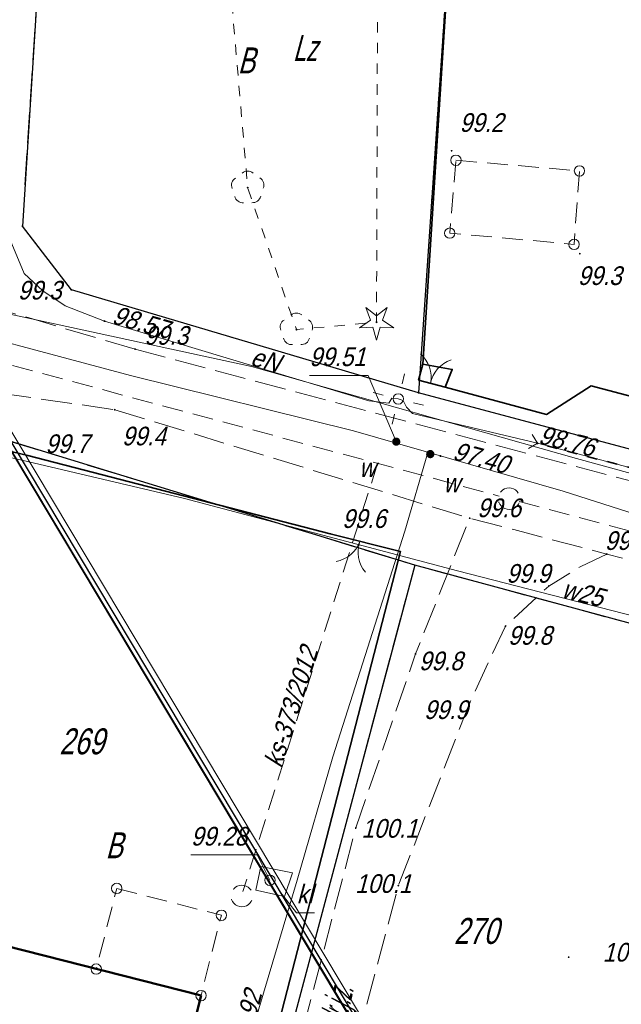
# Model space of a CAD drawing. Extents: x 6530721 to 6531385, y 5978377 to 5979143.
# Tile 25 of 146: x 6530793 to 6530822, y 5978850 to 5978897. Entities that reach past the tile are written whole.
import ezdxf

# ---------------------------------------------------------------- set-up
doc = ezdxf.new("R2010")
doc.units = 0
for name, pattern in [('AB_rokocin 2014-08-13 AC2004$0$0.5_0.5', [1, 0.5, -0.5]), ('AB_rokocin 2014-08-13 AC2004$0$1.0_0.5', [1.5, 1, -0.5]), ('AB_rokocin 2014-08-13 AC2004$0$1.5_0.5', [2, 1.5, -0.5]), ('AB_rokocin 2014-08-13 AC2004$0$ib05_500', [1, 0.5, -0.5]), ('AB_rokocin 2014-08-13 AC2004$0$l217_500', [2, 1.5, -0.5]), ('AB_rokocin 2014-08-13 AC2004$0$l219_500', [0])]:
    doc.linetypes.add(name, pattern=pattern)
for name, color, linetype, lineweight in [('AB-wymiarowa', 7, 'Continuous', 30), ('AB_rokocin 2014-08-13 AC2004$0$!arkusz4', 7, 'Continuous', 18), ('AB_rokocin 2014-08-13 AC2004$0$203-Punkt załamania granicy działki nie stabilizowany', 7, 'Continuous', 18), ('AB_rokocin 2014-08-13 AC2004$0$209-Opis konturu klasyfikacyjnego', 7, 'Continuous', 18), ('AB_rokocin 2014-08-13 AC2004$0$210-Oznaczenie użytku', 7, 'Continuous', 18), ('AB_rokocin 2014-08-13 AC2004$0$211-Nr działki', 7, 'Continuous', 18), ('AB_rokocin 2014-08-13 AC2004$0$217-Granica konturu klasyfikcyjnego', 7, 'Continuous', 18), ('AB_rokocin 2014-08-13 AC2004$0$218-Granica użytku', 7, 'Continuous', 18), ('AB_rokocin 2014-08-13 AC2004$0$219-Linia granicy', 7, 'Continuous', 18), ('AB_rokocin 2014-08-13 AC2004$0$312-Budynek', 7, 'Continuous', 18), ('AB_rokocin 2014-08-13 AC2004$0$346-Wiata obrys', 7, 'Continuous', 18), ('AB_rokocin 2014-08-13 AC2004$0$346-Wiata słupy symb.', 7, 'Continuous', 18), ('AB_rokocin 2014-08-13 AC2004$0$432-Jezdnia', 7, 'Continuous', 18), ('AB_rokocin 2014-08-13 AC2004$0$510-Podpora jednosłupowa symb.-SEPOW', 7, 'Continuous', 18), ('AB_rokocin 2014-08-13 AC2004$0$621-Punkt rzędnej przewodu-SWPOD', 7, 'Continuous', 18), ('AB_rokocin 2014-08-13 AC2004$0$621-Punkt rzędnej przewodu-SWPOD-Atr2', 7, 'Continuous', 18), ('AB_rokocin 2014-08-13 AC2004$0$625-Punkt rzędnej przewodu-SEPOD', 7, 'Continuous', 18), ('AB_rokocin 2014-08-13 AC2004$0$625-Punkt rzędnej przewodu-SEPOD-Atr2', 7, 'Continuous', 18), ('AB_rokocin 2014-08-13 AC2004$0$685-Osadnik kanal. lokalnej szambo - obrys-SK', 7, 'Continuous', 18), ('AB_rokocin 2014-08-13 AC2004$0$685-Osadnik kanal. lokalnej szambo - obrys-SK-Atr17', 7, 'Continuous', 18), ('AB_rokocin 2014-08-13 AC2004$0$905-Brama w ogrodzeniu', 7, 'Continuous', 18), ('AB_rokocin 2014-08-13 AC2004$0$drzewo iglaste (punkt)', 7, 'Continuous', 18), ('AB_rokocin 2014-08-13 AC2004$0$drzewo liściaste (punkt)', 7, 'Continuous', 18), ('AB_rokocin 2014-08-13 AC2004$0$jezdnia (powierzchnia)', 7, 'Continuous', 18), ('AB_rokocin 2014-08-13 AC2004$0$latarnia (punkt)', 7, 'Continuous', 18), ('AB_rokocin 2014-08-13 AC2004$0$ogrodzenie trwałe (linia)', 7, 'Continuous', 18), ('AB_rokocin 2014-08-13 AC2004$0$przepust (linia)', 7, 'Continuous', 18), ('AB_rokocin 2014-08-13 AC2004$0$przepust (linia) - symbol', 7, 'Continuous', 18), ('AB_rokocin 2014-08-13 AC2004$0$przewód elektroenergetyczny (linia)-SEPOD', 7, 'Continuous', 18), ('AB_rokocin 2014-08-13 AC2004$0$przewód elektroenergetyczny (linia)-SEPOD-Atr1', 7, 'Continuous', 18), ('AB_rokocin 2014-08-13 AC2004$0$przewód kanalizacyjny - projektowany (linia)-SK', 7, 'Continuous', 18), ('AB_rokocin 2014-08-13 AC2004$0$przewód kanalizacyjny - projektowany (linia)-SK-Atr1', 7, 'Continuous', 18), ('AB_rokocin 2014-08-13 AC2004$0$przewód telekomunikacyjny (linia)-STPOD', 7, 'Continuous', 18), ('AB_rokocin 2014-08-13 AC2004$0$przewód wodociągowy (linia)-SW', 7, 'Continuous', 18), ('AB_rokocin 2014-08-13 AC2004$0$przewód wodociągowy (linia)-SW-Atr1', 7, 'Continuous', 18), ('AB_rokocin 2014-08-13 AC2004$0$punkt wysokościowy naturalny', 7, 'Continuous', 18), ('AB_rokocin 2014-08-13 AC2004$0$punkt wysokościowy naturalny-Atr2', 7, 'Continuous', 18), ('AB_rokocin 2014-08-13 AC2004$0$właz (punkt)-SK', 7, 'Continuous', 18), ('AB_rokocin 2014-08-13 AC2004$0$właz (punkt)-SK-Atr2', 7, 'Continuous', 18), ('AB_rokocin 2014-08-13 AC2004$0$zasuwa (punkt)-SW', 7, 'Continuous', 18), ('AB_rokocin 2014-08-13 AC2004$0$zasuwa (punkt)-SW-Atr17', 7, 'Continuous', 18), ('AB_rokocin 2014-08-13 AC2004$0$zasuwa (punkt)-SW-Atr2', 7, 'Continuous', 18)]:
    doc.layers.add(name, color=color, linetype=linetype, lineweight=lineweight)
doc.styles.add('AB_rokocin 2014-08-13 AC2004$0$Standard', font='txt')
doc.linetypes.add('AB_rokocin 2014-08-13 AC2004$0$902-500', pattern='A,3.75,0,[1,ksztalty.shx,S=0.5,R=0,X=0,Y=0],3.75', length=7.5)

# ---------------------------------------------------------------- blocks, each defined once
blk = doc.blocks.new('AB_rokocin 2014-08-13 AC2004$0$PW01')
at = {"linetype": 'Continuous', "lineweight": 13}
h = blk.add_hatch(color=0, dxfattribs=at)
edge = h.paths.add_edge_path()
edge.add_arc((0, 0), 0.045, 0, 360)
blk = doc.blocks.new('AB_rokocin 2014-08-13 AC2004$0$311')
at = {"color": 0, "linetype": 'Continuous', "lineweight": 0}
blk.add_circle((0, 0), 0.25, dxfattribs=at)
blk = doc.blocks.new('AB_rokocin 2014-08-13 AC2004$0$621')
at = {"linetype": 'Continuous', "lineweight": 0}
h = blk.add_hatch(color=0, dxfattribs=at)
edge = h.paths.add_edge_path()
edge.add_arc((0, 0), 0.05, 0, 360)
blk = doc.blocks.new('AB_rokocin 2014-08-13 AC2004$0$OP021')
at = {"linetype": 'Continuous', "lineweight": 13}
h = blk.add_hatch(color=0, dxfattribs=at)
edge = h.paths.add_edge_path()
edge.add_arc((0, 0), 0.05, 0, 360)
at = {"color": 0, "linetype": 'Continuous', "lineweight": 13}
for centre, start, end in [((0, 0.4), 49.272, 130.728), ((-0.38, 0.124), 121.308, 202.548), ((0.38, 0.124), 337.452, 58.692), ((-0.235, -0.324), 193.221, 274.871), ((0.235, -0.324), 265.129, 346.779)]:
    blk.add_arc(centre, 0.4, start, end, dxfattribs=at)
blk = doc.blocks.new('AB_rokocin 2014-08-13 AC2004$0$US22')
at = {"color": 0, "linetype": 'Continuous', "lineweight": 13}
blk.add_circle((0, 0), 0.25, dxfattribs=at)
blk = doc.blocks.new('AB_rokocin 2014-08-13 AC2004$0$905')
at = {"color": 0, "linetype": 'Continuous', "lineweight": 0}
for centre, start, end in [((-1.5, 0), 0, 60), ((1.5, 0), 120, 180)]:
    blk.add_arc(centre, 1.5, start, end, dxfattribs=at)
blk = doc.blocks.new('AB_rokocin 2014-08-13 AC2004$0$OP011')
at = {"linetype": 'Continuous', "lineweight": 13}
h = blk.add_hatch(color=0, dxfattribs=at)
edge = h.paths.add_edge_path()
edge.add_arc((0, 0), 0.05, 0, 360)
at = {"color": 0, "linetype": 'Continuous', "lineweight": 13}
for p, q in [((-0.283, 0.093), (-0.512, 0.706)), ((-0.512, 0.706), (0, 0.299)), ((0, 0.299), (0.512, 0.706)), ((0.512, 0.706), (0.283, 0.093)), ((-0.828, -0.268), (-0.283, 0.093)), ((0.283, 0.093), (0.828, -0.268)), ((-0.175, -0.24), (-0.828, -0.268)), ((0, -0.87), (-0.175, -0.24)), ((0.175, -0.24), (0, -0.87)), ((0.828, -0.268), (0.175, -0.24))]:
    blk.add_line(p, q, dxfattribs=at)
blk = doc.blocks.new('AB_rokocin 2014-08-13 AC2004$0$US25')
at = {"linetype": 'Continuous', "lineweight": 0}
h = blk.add_hatch(color=0, dxfattribs=at)
edge = h.paths.add_edge_path()
edge.add_arc((0, 0), 0.2, 0, 360)
blk = doc.blocks.new('AB_rokocin 2014-08-13 AC2004$0$510')
at = {"color": 0, "linetype": 'Continuous', "lineweight": 0}
blk.add_circle((0, 0), 0.25, dxfattribs=at)
blk = doc.blocks.new('AB_rokocin 2014-08-13 AC2004$0$SM01')
at = {"color": 0, "linetype": 'Continuous', "lineweight": 13}
for p, q in [((-0.531, 0.53), (-0.884, 0.883)), ((0.53, 0.53), (0.883, 0.883)), ((-0.531, -0.531), (-0.884, -0.884)), ((0.53, -0.531), (0.883, -0.884))]:
    blk.add_line(p, q, dxfattribs=at)
blk = doc.blocks.new('AB_rokocin 2014-08-13 AC2004$0$IB05')
at = {"color": 0, "linetype": 'Continuous', "lineweight": 13}
for q in [(0.354, 0.354), (0.354, -0.354)]:
    blk.add_line((0, 0), q, dxfattribs=at)
blk = doc.blocks.new('AB_rokocin 2014-08-13 AC2004$0$203')
at = {"linetype": 'Continuous', "lineweight": 0}
h = blk.add_hatch(color=0, dxfattribs=at)
edge = h.paths.add_edge_path()
edge.add_arc((0, 0), 0.045, 0, 360)
blk = doc.blocks.new('AB_rokocin 2014-08-13 AC2004')
at = {"layer": 'AB_rokocin 2014-08-13 AC2004$0$!arkusz4', "color": 7, "linetype": 'Continuous', "lineweight": 0}
blk.add_lwpolyline([(6531015.946, 5978502.881), (6530759.65, 5978931.7), (6530925.765, 5979030.983), (6531182.061, 5978602.165)], close=True, dxfattribs=at)
blk.add_lwpolyline([(6530759.65, 5978931.7), (6530925.765, 5979030.983), (6531182.061, 5978602.165), (6531016.032, 5978503.224), (6530759.65, 5978931.7)], dxfattribs=at)
blk.add_lwpolyline([(6530759.65, 5978931.7), (6530925.765, 5979030.983), (6531182.061, 5978602.165), (6531016.032, 5978503.224), (6530759.65, 5978931.7)], dxfattribs=at)
at = {"layer": 'AB_rokocin 2014-08-13 AC2004$0$!arkusz4', "color": 7, "linetype": 'Continuous', "lineweight": 30}
blk.add_lwpolyline([(6531016.032, 5978503.224), (6530759.993, 5978931.613), (6530925.679, 5979030.64), (6531181.745, 5978602.254)], close=True, dxfattribs=at)
at = {"layer": 'AB_rokocin 2014-08-13 AC2004$0$!arkusz4', "color": 7, "linetype": 'Continuous', "lineweight": 18}
blk.add_lwpolyline([(6531016.118, 5978503.567), (6530760.336, 5978931.527), (6530925.593, 5979030.297), (6531181.375, 5978602.338)], close=True, dxfattribs=at)
at = {"layer": 'AB_rokocin 2014-08-13 AC2004$0$217-Granica konturu klasyfikcyjnego', "color": 3, "linetype": 'AB_rokocin 2014-08-13 AC2004$0$l217_500', "lineweight": 18, "flags": 128}
for points in [[(6530793.22, 5978887.3), (6530795.02, 5978915.8)], [(6530793.22, 5978887.3), (6530795.02, 5978915.8)], [(6530812.32, 5978879.26), (6530814.46, 5978910.83)], [(6530812.32, 5978879.26), (6530814.46, 5978910.83)], [(6530793.22, 5978887.3), (6530795.58, 5978884.23)], [(6530793.22, 5978887.3), (6530795.58, 5978884.23)], [(6530795.58, 5978884.23), (6530812.32, 5978879.26)], [(6530795.58, 5978884.23), (6530812.32, 5978879.26)], [(6530812.32, 5978879.26), (6530831.77, 5978874.08)], [(6530812.32, 5978879.26), (6530831.77, 5978874.08)], [(6530790.61, 5978877.54), (6530812.13, 5978870.95)], [(6530790.61, 5978877.54), (6530812.13, 5978870.95)], [(6530801.28, 5978830.24), (6530812.13, 5978870.95)], [(6530801.28, 5978830.24), (6530812.13, 5978870.95)], [(6530812.13, 5978870.95), (6530833.34, 5978865.22)], [(6530812.13, 5978870.95), (6530833.34, 5978865.22)]]:
    blk.add_lwpolyline(points, dxfattribs=at)
at = {"layer": 'AB_rokocin 2014-08-13 AC2004$0$218-Granica użytku', "color": 7, "linetype": 'AB_rokocin 2014-08-13 AC2004$0$0.5_0.5', "lineweight": 18, "flags": 128}
blk.add_lwpolyline([(6530802.89, 5978903), (6530805.86, 5978905.66), (6530810.35, 5978902.85), (6530810.29, 5978882.67), (6530806.43, 5978882.31), (6530804.08, 5978889.15)], close=True, dxfattribs=at)
at = {"layer": 'AB_rokocin 2014-08-13 AC2004$0$219-Linia granicy', "color": 92, "linetype": 'AB_rokocin 2014-08-13 AC2004$0$l219_500', "lineweight": 30, "flags": 128}
for points in [[(6530795.02, 5978915.8), (6530793.22, 5978887.3)], [(6530795.02, 5978915.8), (6530793.22, 5978887.3)], [(6530814.46, 5978910.83), (6530812.32, 5978879.26)], [(6530814.46, 5978910.83), (6530812.32, 5978879.26)], [(6530795.58, 5978884.23), (6530793.22, 5978887.3)], [(6530795.58, 5978884.23), (6530793.22, 5978887.3)], [(6530812.32, 5978879.26), (6530795.58, 5978884.23)], [(6530812.32, 5978879.26), (6530795.58, 5978884.23)], [(6530831.77, 5978874.08), (6530812.32, 5978879.26)], [(6530831.77, 5978874.08), (6530812.32, 5978879.26)], [(6530812.13, 5978870.95), (6530790.61, 5978877.54)], [(6530812.13, 5978870.95), (6530790.61, 5978877.54)], [(6530812.13, 5978870.95), (6530801.28, 5978830.24)], [(6530812.13, 5978870.95), (6530801.28, 5978830.24)], [(6530833.34, 5978865.22), (6530812.13, 5978870.95)], [(6530833.34, 5978865.22), (6530812.13, 5978870.95)]]:
    blk.add_lwpolyline(points, dxfattribs=at)
at = {"layer": 'AB_rokocin 2014-08-13 AC2004$0$312-Budynek', "color": 250, "linetype": 'Continuous', "lineweight": 50, "flags": 128}
for points in [[(6530791.4, 5978852.86), (6530801.83, 5978850.21)], [(6530801.83, 5978850.21), (6530800.56, 5978845.11)]]:
    blk.add_lwpolyline(points, dxfattribs=at)
at = {"layer": 'AB_rokocin 2014-08-13 AC2004$0$346-Wiata obrys', "color": 7, "linetype": 'AB_rokocin 2014-08-13 AC2004$0$1.0_0.5', "lineweight": 18, "flags": 128}
for points in [[(6530814.12, 5978890.47), (6530820.07, 5978889.96), (6530819.81, 5978886.42), (6530813.82, 5978886.96)], [(6530797.77, 5978855.38), (6530802.81, 5978854.08), (6530801.83, 5978850.21), (6530796.78, 5978851.49)]]:
    blk.add_lwpolyline(points, close=True, dxfattribs=at)
at = {"layer": 'AB_rokocin 2014-08-13 AC2004$0$685-Osadnik kanal. lokalnej szambo - obrys-SK', "color": 7, "linetype": 'Continuous', "lineweight": 18, "flags": 128}
blk.add_lwpolyline([(6530804.71, 5978856.44), (6530806.24, 5978856.12), (6530805.85, 5978854.98), (6530804.48, 5978855.29)], close=True, dxfattribs=at)
at = {"layer": 'AB_rokocin 2014-08-13 AC2004$0$685-Osadnik kanal. lokalnej szambo - obrys-SK-Atr17', "color": 7, "linetype": 'ByBlock', "flags": 128}
blk.add_lwpolyline([(6530805.63, 5978855.23), (6530806.44, 5978854.2), (6530807.298, 5978854.2)], dxfattribs=at)
at = {"layer": 'AB_rokocin 2014-08-13 AC2004$0$jezdnia (powierzchnia)', "color": 252, "linetype": 'AB_rokocin 2014-08-13 AC2004$0$1.5_0.5', "lineweight": 18, "flags": 128}
for points in [[(6530840.4, 5978940.07), (6530814.16, 5978946.58), (6530801.22, 5978947.9), (6530797.15, 5978946.28), (6530794.78, 5978942.62), (6530793.79, 5978938.4), (6530790.35, 5978887.43), (6530792.19, 5978883.27), (6530798.65, 5978881.37)], [(6530798.65, 5978881.37), (6530865.34, 5978863.62), (6530886.24, 5978858.45), (6530891.97, 5978859.82), (6530896.64, 5978862.52), (6530896.23, 5978858.96), (6530901.26, 5978858.05), (6530902.82, 5978864.33), (6530903.85, 5978867.57), (6530905.33, 5978869.92), (6530907.18, 5978871.26), (6530909.06, 5978871.79), (6530912.21, 5978871.86), (6530914.78, 5978867.77), (6530919.06, 5978859.93)], [(6530790.16, 5978879.54), (6530797.67, 5978878.45)], [(6530797.67, 5978878.45), (6530814.78, 5978873.22), (6530816.9, 5978872.67), (6530821.39, 5978871.49), (6530825.06, 5978870.56), (6530840.96, 5978866.18), (6530854.85, 5978862.36), (6530866.7, 5978859.11), (6530879.88, 5978855.45), (6530887.45, 5978853.4), (6530890.42, 5978852.6), (6530892.18, 5978852.02)], [(6530799.79, 5978828.04), (6530800.75, 5978828.81), (6530801.6, 5978829.92), (6530802.24, 5978831.36), (6530809.29, 5978858.29), (6530812.17, 5978866.68), (6530814.78, 5978873.22)], [(6530821.39, 5978871.49), (6530820.14, 5978870.9), (6530818.59, 5978869.95), (6530816.5, 5978868.01), (6530814.78, 5978864.33), (6530811.34, 5978855.51), (6530808.82, 5978846.05), (6530805.18, 5978830.02), (6530805.14, 5978827.99), (6530805.97, 5978826.32)]]:
    blk.add_lwpolyline(points, dxfattribs=at)
at = {"layer": 'AB_rokocin 2014-08-13 AC2004$0$ogrodzenie trwałe (linia)', "color": 252, "linetype": 'AB_rokocin 2014-08-13 AC2004$0$902-500', "lineweight": 35, "flags": 128}
for points in [[(6530812.52, 5978880.65), (6530814.46, 5978910.94)], [(6530813.59, 5978879.54), (6530818.49, 5978878.22), (6530820.63, 5978879.6), (6530825.13, 5978878.41), (6530825.95, 5978877.01), (6530826.38, 5978876.13), (6530840.09, 5978873.33), (6530841.04, 5978872.71), (6530844.38, 5978871.32), (6530847.35, 5978870.64), (6530850.36, 5978869.81), (6530853.01, 5978897.36), (6530853.23, 5978902.42)]]:
    blk.add_lwpolyline(points, dxfattribs=at)
for points in [[(6530812.31, 5978879.87), (6530812.52, 5978880.65), (6530813.94, 5978880.39), (6530813.59, 5978879.54)], [(6530790.44, 5978877.11), (6530792.34, 5978876.51), (6530793.48, 5978876.24), (6530808.06, 5978872.47), (6530811.45, 5978871.61), (6530800.89, 5978830.73), (6530798.87, 5978831.34), (6530797.9, 5978831.62), (6530785.22, 5978835.1), (6530781.81, 5978836.06), (6530779.78, 5978836.64)]]:
    blk.add_lwpolyline(points, close=True, dxfattribs=at)
at = {"layer": 'AB_rokocin 2014-08-13 AC2004$0$przepust (linia)', "color": 7, "linetype": 'AB_rokocin 2014-08-13 AC2004$0$ib05_500', "lineweight": 35, "flags": 128}
blk.add_lwpolyline([(6530825.76, 5978874.8), (6530818.05, 5978876.83)], dxfattribs=at)
at = {"layer": 'AB_rokocin 2014-08-13 AC2004$0$przewód elektroenergetyczny (linia)-SEPOD', "color": 1, "linetype": 'Continuous', "lineweight": 18, "flags": 128}
blk.add_lwpolyline([(6530874.28, 5978862.38), (6530873.82, 5978862.36), (6530865.14, 5978864.7), (6530858.79, 5978866.47), (6530847.15, 5978869.26), (6530839.3, 5978871.29), (6530825.76, 5978874.8), (6530818.05, 5978876.83), (6530812.02, 5978878.27), (6530811.73, 5978878.57), (6530811.57, 5978878.9), (6530811.34, 5978878.97), (6530811.03, 5978879.01), (6530810.88, 5978878.76), (6530809.92, 5978878.88), (6530797.18, 5978882.72), (6530795.28, 5978883.45), (6530794.2, 5978884.18), (6530793.3, 5978885.01), (6530792.05, 5978887.99)], dxfattribs=at)
at = {"layer": 'AB_rokocin 2014-08-13 AC2004$0$przewód kanalizacyjny - projektowany (linia)-SK', "color": 32, "linetype": 'AB_rokocin 2014-08-13 AC2004$0$1.0_0.5', "lineweight": 18, "flags": 128}
for points in [[(6530789.84, 5978881.36), (6530816.2, 5978874.29)], [(6530810.34, 5978875.86), (6530803.84, 5978855.22)], [(6530817.16, 5978874.03), (6530845.12, 5978866.53)]]:
    blk.add_lwpolyline(points, dxfattribs=at)
for points in [[(6530816.99, 5978873.74), (6530816.9, 5978873.68), (6530816.79, 5978873.65), (6530816.68, 5978873.64), (6530816.58, 5978873.65), (6530816.47, 5978873.68), (6530816.38, 5978873.74), (6530816.29, 5978873.81), (6530816.23, 5978873.9), (6530816.18, 5978873.99), (6530816.16, 5978874.1), (6530816.16, 5978874.21), (6530816.18, 5978874.32), (6530816.23, 5978874.42), (6530816.29, 5978874.51), (6530816.37, 5978874.58), (6530816.46, 5978874.64), (6530816.57, 5978874.67), (6530816.68, 5978874.68), (6530816.78, 5978874.67), (6530816.89, 5978874.64), (6530816.98, 5978874.58), (6530817.07, 5978874.51), (6530817.13, 5978874.42), (6530817.18, 5978874.33), (6530817.2, 5978874.22), (6530817.2, 5978874.11), (6530817.18, 5978874), (6530817.13, 5978873.9), (6530817.07, 5978873.81)], [(6530804.11, 5978854.59), (6530804.02, 5978854.53), (6530803.91, 5978854.5), (6530803.8, 5978854.49), (6530803.7, 5978854.5), (6530803.59, 5978854.53), (6530803.5, 5978854.59), (6530803.41, 5978854.66), (6530803.35, 5978854.75), (6530803.3, 5978854.84), (6530803.28, 5978854.95), (6530803.28, 5978855.06), (6530803.3, 5978855.17), (6530803.35, 5978855.27), (6530803.41, 5978855.36), (6530803.49, 5978855.43), (6530803.58, 5978855.49), (6530803.69, 5978855.52), (6530803.8, 5978855.53), (6530803.9, 5978855.52), (6530804.01, 5978855.49), (6530804.1, 5978855.43), (6530804.19, 5978855.36), (6530804.25, 5978855.27), (6530804.3, 5978855.18), (6530804.32, 5978855.07), (6530804.32, 5978854.96), (6530804.3, 5978854.85), (6530804.25, 5978854.75), (6530804.19, 5978854.66)]]:
    blk.add_lwpolyline(points, close=True, dxfattribs=at)
at = {"layer": 'AB_rokocin 2014-08-13 AC2004$0$przewód telekomunikacyjny (linia)-STPOD', "color": 30, "linetype": 'Continuous', "lineweight": 18, "flags": 128}
blk.add_lwpolyline([(6530778.01, 5978886.84), (6530789.57, 5978883.72), (6530804.26, 5978880.54), (6530819.93, 5978876.1), (6530828.47, 5978873.75), (6530841.36, 5978870.27), (6530853.16, 5978867.04), (6530866.96, 5978863.05), (6530886.55, 5978857.65), (6530890.78, 5978859.33)], dxfattribs=at)
at = {"layer": 'AB_rokocin 2014-08-13 AC2004$0$przewód wodociągowy (linia)-SW', "color": 5, "linetype": 'Continuous', "lineweight": 18, "flags": 128}
for points in [[(6530787.25, 5978883.09), (6530798.43, 5978880.1), (6530809.18, 5978877.43), (6530819.29, 5978874.52), (6530829.03, 5978871.4), (6530838.4, 5978869.27), (6530853.14, 5978865.96), (6530860.67, 5978864.13), (6530871.68, 5978860.55), (6530882.91, 5978858.02), (6530891.71, 5978856)], [(6530775.69, 5978880.05), (6530783.15, 5978878.38), (6530801.04, 5978874.17), (6530814.19, 5978870.69), (6530826.82, 5978867.44), (6530838.55, 5978864.45), (6530850.44, 5978861.45), (6530865.31, 5978857.75), (6530883.46, 5978853.12), (6530890.62, 5978851.55)], [(6530812.77, 5978876.39), (6530811.66, 5978872.59), (6530808.19, 5978861.72), (6530806.46, 5978855.78), (6530803.44, 5978845.64), (6530800.88, 5978846.42)]]:
    blk.add_lwpolyline(points, dxfattribs=at)
at = {"layer": 'AB_rokocin 2014-08-13 AC2004$0$właz (punkt)-SK-Atr2', "color": 34, "linetype": 'ByBlock', "flags": 128}
blk.add_lwpolyline([(6530805.15, 5978855.77), (6530804.54, 5978856.99), (6530801.34, 5978856.99)], dxfattribs=at)
at = {"layer": 'AB_rokocin 2014-08-13 AC2004$0$zasuwa (punkt)-SW-Atr2', "color": 5, "linetype": 'ByBlock', "flags": 128}
blk.add_lwpolyline([(6530811.24, 5978876.91), (6530809.88, 5978880.1), (6530807.056, 5978880.1)], dxfattribs=at)
at = {"layer": 'AB_rokocin 2014-08-13 AC2004$0$203-Punkt załamania granicy działki nie stabilizowany', "color": 7, "linetype": 'Continuous', "lineweight": 18, "rotation": 171.887}
for p in [(6530793.22, 5978887.3), (6530795.58, 5978884.23), (6530812.32, 5978879.26), (6530812.13, 5978870.95)]:
    blk.add_blockref('AB_rokocin 2014-08-13 AC2004$0$203', p, dxfattribs=at)
at = {"layer": 'AB_rokocin 2014-08-13 AC2004$0$346-Wiata słupy symb.', "color": 7, "linetype": 'Continuous', "lineweight": 18, "rotation": 180}
for p in [(6530814.12, 5978890.47), (6530820.07, 5978889.96), (6530813.82, 5978886.96), (6530819.81, 5978886.42), (6530797.77, 5978855.38), (6530802.81, 5978854.08), (6530796.78, 5978851.49), (6530801.83, 5978850.21)]:
    blk.add_blockref('AB_rokocin 2014-08-13 AC2004$0$311', p, dxfattribs=at)
at = {"layer": 'AB_rokocin 2014-08-13 AC2004$0$510-Podpora jednosłupowa symb.-SEPOW', "color": 7, "linetype": 'Continuous', "lineweight": 18}
blk.add_blockref('AB_rokocin 2014-08-13 AC2004$0$510', (6530811.34, 5978878.97), dxfattribs=at)
at = {"layer": 'AB_rokocin 2014-08-13 AC2004$0$621-Punkt rzędnej przewodu-SWPOD', "color": 5, "linetype": 'Continuous', "lineweight": 18}
blk.add_blockref('AB_rokocin 2014-08-13 AC2004$0$621', (6530813.37, 5978876.22), dxfattribs=at)
at = {"layer": 'AB_rokocin 2014-08-13 AC2004$0$625-Punkt rzędnej przewodu-SEPOD', "color": 1, "linetype": 'Continuous', "lineweight": 18}
for p, rotation in [((6530797.18, 5978882.72), 359.917), ((6530818.05, 5978876.83), 359.8030000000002)]:
    blk.add_blockref('AB_rokocin 2014-08-13 AC2004$0$621', p, dxfattribs=dict(at, rotation=rotation))
at = {"layer": 'AB_rokocin 2014-08-13 AC2004$0$905-Brama w ogrodzeniu', "color": 252, "linetype": 'Continuous', "lineweight": 35}
for p, rotation in [((6530812.89, 5978879.72), 348.616), ((6530809.49, 5978872.1), 160.006)]:
    blk.add_blockref('AB_rokocin 2014-08-13 AC2004$0$905', p, dxfattribs=dict(at, rotation=rotation))
at = {"layer": 'AB_rokocin 2014-08-13 AC2004$0$drzewo iglaste (punkt)', "color": 94, "linetype": 'Continuous', "lineweight": 13, "rotation": 359.964}
blk.add_blockref('AB_rokocin 2014-08-13 AC2004$0$OP011', (6530810.29, 5978882.67), dxfattribs=at)
at = {"layer": 'AB_rokocin 2014-08-13 AC2004$0$drzewo liściaste (punkt)', "color": 94, "linetype": 'Continuous', "lineweight": 13, "rotation": 0.297}
for p in [(6530804.08, 5978889.15), (6530806.43, 5978882.31)]:
    blk.add_blockref('AB_rokocin 2014-08-13 AC2004$0$OP021', p, dxfattribs=at)
at = {"layer": 'AB_rokocin 2014-08-13 AC2004$0$latarnia (punkt)', "color": 7, "linetype": 'Continuous', "lineweight": 18, "rotation": 30.964}
blk.add_blockref('AB_rokocin 2014-08-13 AC2004$0$SM01', (6530811.34, 5978878.97), dxfattribs=at)
at = {"layer": 'AB_rokocin 2014-08-13 AC2004$0$przepust (linia) - symbol', "color": 7, "linetype": 'Continuous', "lineweight": 35, "rotation": 165.2490000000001}
blk.add_blockref('AB_rokocin 2014-08-13 AC2004$0$IB05', (6530818.05, 5978876.83), dxfattribs=at)
at = {"layer": 'AB_rokocin 2014-08-13 AC2004$0$punkt wysokościowy naturalny', "color": 7, "linetype": 'Continuous', "lineweight": 13}
for p in [(6530813.91, 5978890.93), (6530820.09, 5978885.97), (6530798.65, 5978881.37), (6530797.67, 5978878.45), (6530793.48, 5978876.24), (6530814.78, 5978873.22), (6530808.06, 5978872.47), (6530821.39, 5978871.49), (6530818.59, 5978869.95), (6530816.5, 5978868.01), (6530812.17, 5978866.68), (6530814.78, 5978864.33), (6530809.29, 5978858.29), (6530811.34, 5978855.51), (6530819.55, 5978852.06)]:
    blk.add_blockref('AB_rokocin 2014-08-13 AC2004$0$PW01', p, dxfattribs=at)
at = {"layer": 'AB_rokocin 2014-08-13 AC2004$0$właz (punkt)-SK', "color": 7, "linetype": 'Continuous', "lineweight": 18}
blk.add_blockref('AB_rokocin 2014-08-13 AC2004$0$US22', (6530805.15, 5978855.77), dxfattribs=at)
at = {"layer": 'AB_rokocin 2014-08-13 AC2004$0$zasuwa (punkt)-SW', "color": 7, "linetype": 'Continuous', "lineweight": 13}
for p, rotation in [((6530811.24, 5978876.91), 343.6150000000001), ((6530812.88, 5978876.31), 345.642)]:
    blk.add_blockref('AB_rokocin 2014-08-13 AC2004$0$US25', p, dxfattribs=dict(at, rotation=rotation))
at = {"layer": 'AB_rokocin 2014-08-13 AC2004$0$209-Opis konturu klasyfikacyjnego', "color": 3, "linetype": 'Continuous', "lineweight": 20, "style": 'AB_rokocin 2014-08-13 AC2004$0$Standard', "oblique": 15, "width": 0.741}
for p in [(6530803.6, 5978894.66), (6530797.23, 5978856.83)]:
    blk.add_text('B', height=1.25, dxfattribs=at).set_placement(p)
at = {"layer": 'AB_rokocin 2014-08-13 AC2004$0$210-Oznaczenie użytku', "color": 7, "linetype": 'Continuous', "lineweight": 20, "style": 'AB_rokocin 2014-08-13 AC2004$0$Standard', "oblique": 15, "width": 0.658}
blk.add_text('Lz', height=1.25, dxfattribs=at).set_placement((6530806.26, 5978895.26))
at = {"layer": 'AB_rokocin 2014-08-13 AC2004$0$211-Nr działki', "color": 92, "linetype": 'Continuous', "lineweight": 30, "style": 'AB_rokocin 2014-08-13 AC2004$0$Standard', "oblique": 15}
for s, width, p in [('269', 0.772, (6530795, 5978861.84)), ('270', 0.767, (6530814.02, 5978852.7))]:
    blk.add_text(s, height=1.25, dxfattribs=dict(at, width=width)).set_placement(p)
at = {"layer": 'AB_rokocin 2014-08-13 AC2004$0$432-Jezdnia', "color": 7, "linetype": 'Continuous', "lineweight": 20, "style": 'AB_rokocin 2014-08-13 AC2004$0$Standard', "oblique": 15, "width": 0.467}
blk.add_text('dr.j.z.', height=1.25, rotation=77.258, dxfattribs=at).set_placement((6530808.78, 5978848.66))
at = {"layer": 'AB_rokocin 2014-08-13 AC2004$0$621-Punkt rzędnej przewodu-SWPOD-Atr2', "color": 5, "linetype": 'ByBlock', "lineweight": 20, "style": 'AB_rokocin 2014-08-13 AC2004$0$Standard', "oblique": 15, "width": 0.9}
for s, rotation, p in [('97.40', 344.693, (6530813.91, 5978876.06)), ('98.92', 74.134, (6530804.05, 5978847.68))]:
    blk.add_text(s, height=0.9, rotation=rotation, dxfattribs=at).set_placement(p)
at = {"layer": 'AB_rokocin 2014-08-13 AC2004$0$625-Punkt rzędnej przewodu-SEPOD-Atr2', "color": 1, "linetype": 'ByBlock', "lineweight": 20, "style": 'AB_rokocin 2014-08-13 AC2004$0$Standard', "oblique": 15, "width": 0.9}
for s, rotation, p in [('98.57', 343.953, (6530797.49, 5978882.62)), ('98.76', 346.037, (6530818.05, 5978876.83))]:
    blk.add_text(s, height=0.9, rotation=rotation, dxfattribs=at).set_placement(p)
at = {"layer": 'AB_rokocin 2014-08-13 AC2004$0$685-Osadnik kanal. lokalnej szambo - obrys-SK-Atr17', "color": 7, "linetype": 'ByBlock', "lineweight": 20, "style": 'AB_rokocin 2014-08-13 AC2004$0$Standard', "oblique": 15, "width": 0.9}
blk.add_text('kl', height=0.9, dxfattribs=at).set_placement((6530806.44, 5978854.65))
at = {"layer": 'AB_rokocin 2014-08-13 AC2004$0$przewód elektroenergetyczny (linia)-SEPOD-Atr1', "color": 1, "linetype": 'ByBlock', "lineweight": 20, "style": 'AB_rokocin 2014-08-13 AC2004$0$Standard', "oblique": 15, "width": 0.9}
blk.add_text('eN', height=0.9, rotation=344.358, dxfattribs=at).set_placement((6530804.16, 5978880.61))
at = {"layer": 'AB_rokocin 2014-08-13 AC2004$0$przewód kanalizacyjny - projektowany (linia)-SK-Atr1', "color": 34, "linetype": 'ByBlock', "lineweight": 20, "style": 'AB_rokocin 2014-08-13 AC2004$0$Standard', "oblique": 15, "width": 0.9}
blk.add_text('ks-373/2012', height=0.9, rotation=72.52, dxfattribs=at).set_placement((6530805.7, 5978861.14))
at = {"layer": 'AB_rokocin 2014-08-13 AC2004$0$przewód wodociągowy (linia)-SW-Atr1', "color": 5, "linetype": 'ByBlock', "lineweight": 20, "style": 'AB_rokocin 2014-08-13 AC2004$0$Standard', "oblique": 15, "width": 0.9}
blk.add_text('w25', height=0.9, rotation=346.159, dxfattribs=at).set_placement((6530819.17, 5978869.41))
at = {"layer": 'AB_rokocin 2014-08-13 AC2004$0$punkt wysokościowy naturalny-Atr2', "color": 252, "linetype": 'ByBlock', "lineweight": 20, "style": 'AB_rokocin 2014-08-13 AC2004$0$Standard', "oblique": 15, "width": 0.9}
for s, p in [('99.2', (6530814.29, 5978891.84)), ('99.3', (6530819.99, 5978884.46)), ('99.3', (6530793, 5978883.76)), ('99.3', (6530799.1, 5978881.58)), ('99.4', (6530798.02, 5978876.73)), ('99.7', (6530794.33, 5978876.36)), ('99.6', (6530815.14, 5978873.27)), ('99.6', (6530808.63, 5978872.75)), ('99.7', (6530821.29, 5978871.69)), ('99.9', (6530816.55, 5978870.11)), ('99.8', (6530816.63, 5978867.12)), ('99.8', (6530812.33, 5978865.89)), ('99.9', (6530812.58, 5978863.54)), ('100.1', (6530809.56, 5978857.82)), ('100.1', (6530809.26, 5978855.16)), ('100.1', (6530821.19, 5978851.85))]:
    blk.add_text(s, height=0.9, dxfattribs=at).set_placement(p)
at = {"layer": 'AB_rokocin 2014-08-13 AC2004$0$właz (punkt)-SK-Atr2', "color": 34, "linetype": 'ByBlock', "lineweight": 20, "style": 'AB_rokocin 2014-08-13 AC2004$0$Standard', "oblique": 15, "width": 0.9}
blk.add_text('99.28', height=0.9, dxfattribs=at).set_placement((6530801.34, 5978857.44))
at = {"layer": 'AB_rokocin 2014-08-13 AC2004$0$zasuwa (punkt)-SW-Atr17', "color": 7, "linetype": 'ByBlock', "lineweight": 20, "style": 'AB_rokocin 2014-08-13 AC2004$0$Standard', "oblique": 15, "width": 0.9}
for p in [(6530809.45, 5978875.21), (6530813.51, 5978874.47)]:
    blk.add_text('w', height=0.9, dxfattribs=at).set_placement(p)
at = {"layer": 'AB_rokocin 2014-08-13 AC2004$0$zasuwa (punkt)-SW-Atr2', "color": 5, "linetype": 'ByBlock', "lineweight": 20, "style": 'AB_rokocin 2014-08-13 AC2004$0$Standard', "oblique": 15, "width": 0.9}
blk.add_text('99.51', height=0.9, dxfattribs=at).set_placement((6530807.056, 5978880.55))

msp = doc.modelspace()

# ---------------------------------------------------------------- block references
at = {"layer": 'AB-wymiarowa'}
msp.add_blockref('AB_rokocin 2014-08-13 AC2004', (0, 0), dxfattribs=at)

doc.saveas('drawing.dxf')
